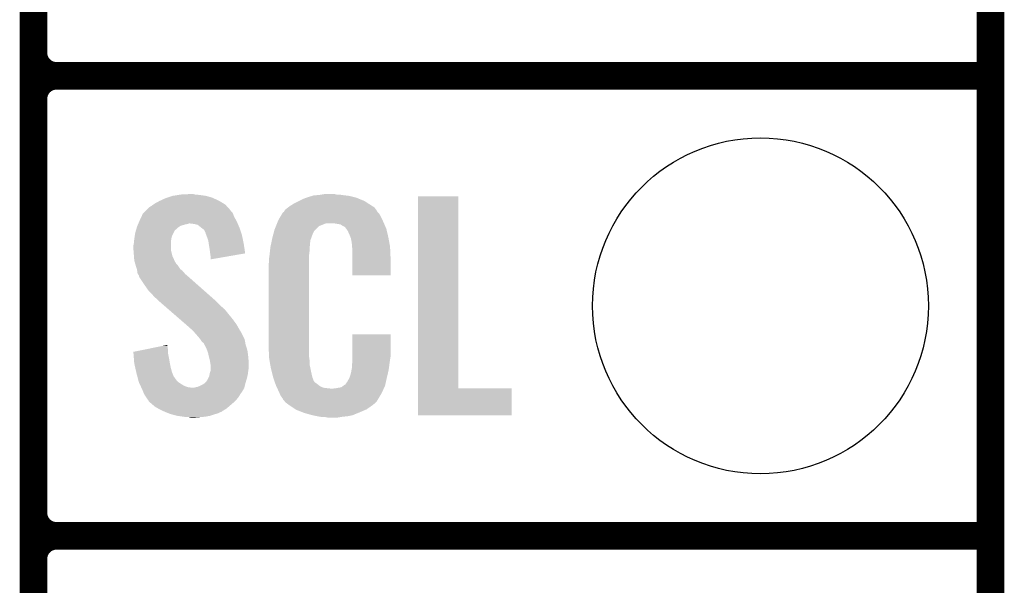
# Model space of a CAD drawing. Extents: x -0.05 to 0.95, y -0.15 to 1.54.
# Tile 10 of 33: x 0.74 to 0.95, y 0.24 to 0.36. Entities that reach past the tile are written whole.
import ezdxf

# ---------------------------------------------------------------- set-up
doc = ezdxf.new("R2010")
doc.units = 0
doc.layers.get('0').update_dxf_attribs({"linetype": 'CONTINUOUS'})
for name, color, linetype in [('PRESSURE_25_CLICK_V100A_GKO', 5, 'CONTINUOUS'), ('PRESSURE_25_CLICK_V100A_GTO', 14, 'CONTINUOUS'), ('PRESSURE_25_CLICK_V100A_GTS', 12, 'CONTINUOUS')]:
    doc.layers.add(name, color=color, linetype=linetype)

# ---------------------------------------------------------------- blocks, each defined once
blk = doc.blocks.new('ROUND_37')
blk.add_circle((0, 0), 0.0365)

msp = doc.modelspace()

# ---------------------------------------------------------------- linework, layer by layer
at = {"layer": 'PRESSURE_25_CLICK_V100A_GKO', "const_width": 0.006}
msp.add_lwpolyline([(0.95, -0.05), (0.95, 1.45)], dxfattribs=at)
at = {"layer": 'PRESSURE_25_CLICK_V100A_GTO', "const_width": 0.006}
for points in [[(0.742, -0.022), (0.742, 0.722)], [(0.742, 0.355), (0.742, 0.445)], [(0.747, 0.35), (0.95, 0.35)], [(0.747, 0.35), (0.95, 0.35)], [(0.742, 0.255), (0.742, 0.345)], [(0.747, 0.25), (0.95, 0.25)], [(0.747, 0.25), (0.95, 0.25)], [(0.742, 0.155), (0.742, 0.245)]]:
    msp.add_lwpolyline(points, dxfattribs=at)
for points in [[(0.742, 0.355, 0.414214), (0.747, 0.35)], [(0.747, 0.35, 0.414214), (0.742, 0.345)], [(0.747, 0.35, 0.414214), (0.742, 0.345)], [(0.742, 0.255, 0.414214), (0.747, 0.25)], [(0.747, 0.25, 0.414214), (0.742, 0.245)], [(0.747, 0.25, 0.414214), (0.742, 0.245)]]:
    msp.add_lwpolyline(points, format="xyb", dxfattribs=at)
at = {"layer": 'PRESSURE_25_CLICK_V100A_GTO'}
for points in [[(0.7694, 0.3228), (0.7707, 0.3234), (0.7824, 0.3228), (0.78111, 0.3234)], [(0.7707, 0.3234), (0.771, 0.3235), (0.78111, 0.3234), (0.7809, 0.3235)], [(0.771, 0.3235), (0.7722, 0.3239), (0.7809, 0.3235), (0.7795, 0.3239)], [(0.7722, 0.3239), (0.77347, 0.3241), (0.7795, 0.3239), (0.7781, 0.3241)], [(0.77347, 0.3241), (0.7741, 0.3242), (0.7781, 0.3241), (0.7771, 0.3242)], [(0.7741, 0.3242), (0.7761, 0.3243), (0.7771, 0.3242), (0.7767, 0.3243)], [(0.8001, 0.323), (0.801, 0.3234), (0.81341, 0.323), (0.81244, 0.3234)], [(0.801, 0.3234), (0.8013, 0.3235), (0.81244, 0.3234), (0.8122, 0.3235)], [(0.8013, 0.3235), (0.8019, 0.3237), (0.8122, 0.3235), (0.8114, 0.3237)], [(0.8019, 0.3237), (0.80257, 0.3239), (0.8114, 0.3237), (0.8106, 0.3239)], [(0.80257, 0.3239), (0.8029, 0.324), (0.8106, 0.3239), (0.8098, 0.324)], [(0.8029, 0.324), (0.8041, 0.3241), (0.8098, 0.324), (0.809, 0.3241)], [(0.8041, 0.3241), (0.8047, 0.3242), (0.809, 0.3241), (0.8084, 0.3242)], [(0.8047, 0.3242), (0.8053, 0.3243), (0.8078, 0.3242), (0.8074, 0.3243)], [(0.8256, 0.2821), (0.8256, 0.3238), (0.8343, 0.2821), (0.8343, 0.3238)], [(0.8256, 0.3238), (0.8256, 0.3238), (0.8343, 0.3238), (0.8256, 0.3238)], [(0.7665, 0.3208), (0.7671, 0.3214), (0.7848, 0.3208), (0.78425, 0.3214)], [(0.7671, 0.3214), (0.7676, 0.3217), (0.78425, 0.3214), (0.78398, 0.3217)], [(0.7676, 0.3217), (0.76802, 0.322), (0.78398, 0.3217), (0.7837, 0.322)], [(0.76802, 0.322), (0.7683, 0.3222), (0.7837, 0.322), (0.78337, 0.3222)], [(0.7683, 0.3222), (0.7694, 0.3228), (0.78337, 0.3222), (0.7824, 0.3228)], [(0.7967, 0.3209), (0.79734, 0.3214), (0.81646, 0.3209), (0.8161, 0.3214)], [(0.79734, 0.3214), (0.7976, 0.3216), (0.8161, 0.3214), (0.81578, 0.3216)], [(0.7976, 0.3216), (0.79807, 0.3219), (0.81578, 0.3216), (0.8153, 0.3219)], [(0.79807, 0.3219), (0.7987, 0.3223), (0.8153, 0.3219), (0.81468, 0.3223)], [(0.7987, 0.3223), (0.7997, 0.3228), (0.81468, 0.3223), (0.8139, 0.3228)], [(0.7997, 0.3228), (0.8001, 0.323), (0.8139, 0.3228), (0.81341, 0.323)], [(0.7651, 0.3186), (0.76547, 0.3194), (0.78604, 0.3186), (0.7856, 0.3194)], [(0.76547, 0.3194), (0.7658, 0.3201), (0.7856, 0.3194), (0.78534, 0.3201)], [(0.7658, 0.3201), (0.7659, 0.3202), (0.78534, 0.3201), (0.7853, 0.3202)], [(0.7659, 0.3202), (0.7663, 0.3206), (0.7853, 0.3202), (0.7849, 0.3206)], [(0.7663, 0.3206), (0.7665, 0.3208), (0.7849, 0.3206), (0.7848, 0.3208)], [(0.7952, 0.3186), (0.79555, 0.3192), (0.81787, 0.3186), (0.8176, 0.3192)], [(0.79555, 0.3192), (0.79608, 0.3201), (0.8176, 0.3192), (0.8171, 0.3201)], [(0.79608, 0.3201), (0.7962, 0.3203), (0.8171, 0.3201), (0.8169, 0.3203)], [(0.7962, 0.3203), (0.7964, 0.3204), (0.8169, 0.3203), (0.8168, 0.3204)], [(0.7964, 0.3204), (0.79646, 0.3205), (0.8168, 0.3204), (0.8167, 0.3205)], [(0.79646, 0.3205), (0.79658, 0.3207), (0.8167, 0.3205), (0.8166, 0.3207)], [(0.79658, 0.3207), (0.7967, 0.3209), (0.8166, 0.3207), (0.81646, 0.3209)], [(0.76433, 0.3166), (0.76444, 0.317), (0.773, 0.3166), (0.7734, 0.317)], [(0.76444, 0.317), (0.7645, 0.3172), (0.7734, 0.317), (0.7737, 0.3172)], [(0.7645, 0.3172), (0.76459, 0.3174), (0.7737, 0.3172), (0.774, 0.3174)], [(0.76459, 0.3174), (0.76471, 0.3177), (0.774, 0.3174), (0.775, 0.3177)], [(0.76471, 0.3177), (0.76476, 0.3178), (0.775, 0.3177), (0.7755, 0.3178)], [(0.76476, 0.3178), (0.7648, 0.3179), (0.7755, 0.3178), (0.7758, 0.3179)], [(0.7648, 0.3179), (0.76497, 0.3183), (0.78637, 0.3179), (0.7862, 0.3183)], [(0.7648, 0.3179), (0.7648, 0.3179), (0.7758, 0.3179), (0.7761, 0.3179)], [(0.76497, 0.3183), (0.7651, 0.3186), (0.7862, 0.3183), (0.78604, 0.3186)], [(0.7769, 0.3178), (0.7761, 0.3179), (0.78641, 0.3178), (0.78637, 0.3179)], [(0.7777, 0.3176), (0.7769, 0.3178), (0.7865, 0.3176), (0.78641, 0.3178)], [(0.77858, 0.3169), (0.7777, 0.3176), (0.7868, 0.3169), (0.7865, 0.3176)], [(0.7787, 0.3168), (0.77858, 0.3169), (0.78683, 0.3168), (0.7868, 0.3169)], [(0.7791, 0.3165), (0.7787, 0.3168), (0.78693, 0.3165), (0.78683, 0.3168)], [(0.7944, 0.3166), (0.79468, 0.3173), (0.8033, 0.3166), (0.804, 0.3173)], [(0.79468, 0.3173), (0.79492, 0.3179), (0.804, 0.3173), (0.8055, 0.3179)], [(0.79492, 0.3179), (0.795, 0.3181), (0.81819, 0.3179), (0.8181, 0.3181)], [(0.79492, 0.3179), (0.79492, 0.3179), (0.8055, 0.3179), (0.8075, 0.3179)], [(0.795, 0.3181), (0.7952, 0.3186), (0.8181, 0.3181), (0.81787, 0.3186)], [(0.8087, 0.3177), (0.8075, 0.3179), (0.81827, 0.3177), (0.81819, 0.3179)], [(0.809, 0.3175), (0.8087, 0.3177), (0.81836, 0.3175), (0.81827, 0.3177)], [(0.8096, 0.3172), (0.809, 0.3175), (0.81849, 0.3172), (0.81836, 0.3175)], [(0.8098, 0.317), (0.8096, 0.3172), (0.81857, 0.317), (0.81849, 0.3172)], [(0.81001, 0.3167), (0.8098, 0.317), (0.8187, 0.3167), (0.81857, 0.317)], [(0.7639, 0.3145), (0.76395, 0.3148), (0.77195, 0.3145), (0.772, 0.3148)], [(0.76395, 0.3148), (0.76404, 0.3154), (0.772, 0.3148), (0.7722, 0.3154)], [(0.76404, 0.3154), (0.7641, 0.3158), (0.7722, 0.3154), (0.7724, 0.3158)], [(0.7641, 0.3158), (0.76421, 0.3162), (0.7724, 0.3158), (0.7726, 0.3162)], [(0.76421, 0.3162), (0.7643, 0.3165), (0.7726, 0.3162), (0.7728, 0.3165)], [(0.7643, 0.3165), (0.76433, 0.3166), (0.7728, 0.3165), (0.773, 0.3166)], [(0.7794, 0.3159), (0.7791, 0.3165), (0.78713, 0.3159), (0.78693, 0.3165)], [(0.7794, 0.3158), (0.7794, 0.3159), (0.78717, 0.3158), (0.78713, 0.3159)], [(0.77955, 0.3154), (0.7794, 0.3158), (0.7873, 0.3154), (0.78717, 0.3158)], [(0.7797, 0.315), (0.77955, 0.3154), (0.78738, 0.315), (0.7873, 0.3154)], [(0.78, 0.3141), (0.7797, 0.315), (0.78757, 0.3141), (0.78738, 0.315)], [(0.79382, 0.3143), (0.7939, 0.3147), (0.8022, 0.3143), (0.80235, 0.3147)], [(0.7939, 0.3147), (0.79408, 0.3154), (0.80235, 0.3147), (0.8026, 0.3154)], [(0.79408, 0.3154), (0.79432, 0.3163), (0.8026, 0.3154), (0.803, 0.3163)], [(0.79432, 0.3163), (0.7944, 0.3166), (0.803, 0.3163), (0.8033, 0.3166)], [(0.8103, 0.3163), (0.81001, 0.3167), (0.81879, 0.3163), (0.8187, 0.3167)], [(0.8107, 0.3154), (0.8103, 0.3163), (0.81901, 0.3154), (0.81879, 0.3163)], [(0.81086, 0.315), (0.8107, 0.3154), (0.8191, 0.315), (0.81901, 0.3154)], [(0.8109, 0.3149), (0.81086, 0.315), (0.81912, 0.3149), (0.8191, 0.315)], [(0.811, 0.3147), (0.8109, 0.3149), (0.81916, 0.3147), (0.81912, 0.3149)], [(0.811, 0.3146), (0.811, 0.3147), (0.81918, 0.3146), (0.81916, 0.3147)], [(0.8111, 0.3141), (0.811, 0.3146), (0.81927, 0.3141), (0.81918, 0.3146)], [(0.7637, 0.3131), (0.7638, 0.3135), (0.7719, 0.3131), (0.7719, 0.3135)], [(0.7637, 0.3126), (0.7637, 0.3131), (0.7719, 0.3126), (0.7719, 0.3131)], [(0.76374, 0.312), (0.7637, 0.3126), (0.7719, 0.312), (0.7719, 0.3126)], [(0.7638, 0.3135), (0.76387, 0.3142), (0.7719, 0.3135), (0.7719, 0.3142)], [(0.76387, 0.3142), (0.7639, 0.3145), (0.7719, 0.3142), (0.77195, 0.3145)], [(0.78009, 0.3135), (0.78, 0.3141), (0.7877, 0.3135), (0.78757, 0.3141)], [(0.7803, 0.3122), (0.78009, 0.3135), (0.78789, 0.3122), (0.7877, 0.3135)], [(0.7934, 0.3119), (0.79349, 0.3127), (0.802, 0.3119), (0.802, 0.3127)], [(0.79349, 0.3127), (0.7935, 0.3128), (0.802, 0.3127), (0.80202, 0.3128)], [(0.7935, 0.3128), (0.79358, 0.3132), (0.80202, 0.3128), (0.8021, 0.3132)], [(0.79358, 0.3132), (0.79369, 0.3137), (0.8021, 0.3132), (0.8021, 0.3137)], [(0.79369, 0.3137), (0.79377, 0.3141), (0.8021, 0.3137), (0.8022, 0.3141)], [(0.79377, 0.3141), (0.79382, 0.3143), (0.8022, 0.3141), (0.8022, 0.3143)], [(0.8112, 0.3134), (0.8111, 0.3141), (0.8194, 0.3134), (0.81927, 0.3141)], [(0.81124, 0.3129), (0.8112, 0.3134), (0.8195, 0.3129), (0.8194, 0.3134)], [(0.8113, 0.3121), (0.81124, 0.3129), (0.81953, 0.3121), (0.8195, 0.3129)], [(0.7638, 0.3112), (0.76374, 0.312), (0.7721, 0.3112), (0.7719, 0.312)], [(0.76383, 0.3108), (0.7638, 0.3112), (0.7722, 0.3108), (0.7721, 0.3112)], [(0.7639, 0.3099), (0.76383, 0.3108), (0.77262, 0.3099), (0.7722, 0.3108)], [(0.7804, 0.3114), (0.7803, 0.3122), (0.788, 0.3114), (0.78789, 0.3122)], [(0.7805, 0.3107), (0.7804, 0.3114), (0.78396, 0.3107), (0.788, 0.3114)], [(0.7805, 0.3101), (0.7805, 0.3107), (0.7805, 0.3101), (0.78396, 0.3107)], [(0.7932, 0.3103), (0.7933, 0.311), (0.8019, 0.3103), (0.8019, 0.311)], [(0.7933, 0.311), (0.79331, 0.3111), (0.8019, 0.311), (0.8019, 0.3111)], [(0.79331, 0.3111), (0.7934, 0.3119), (0.8019, 0.3111), (0.802, 0.3119)], [(0.8113, 0.3106), (0.8113, 0.3121), (0.8196, 0.3106), (0.81953, 0.3121)], [(0.8113, 0.3066), (0.8113, 0.3106), (0.8196, 0.3066), (0.8196, 0.3106)], [(0.76401, 0.3095), (0.7639, 0.3099), (0.7728, 0.3095), (0.77262, 0.3099)], [(0.76404, 0.3094), (0.76401, 0.3095), (0.7729, 0.3094), (0.7728, 0.3095)], [(0.76409, 0.3092), (0.76404, 0.3094), (0.773, 0.3092), (0.7729, 0.3094)], [(0.76415, 0.309), (0.76409, 0.3092), (0.7732, 0.309), (0.773, 0.3092)], [(0.7642, 0.3088), (0.76415, 0.309), (0.77335, 0.3088), (0.7732, 0.309)], [(0.76427, 0.3086), (0.7642, 0.3088), (0.7735, 0.3086), (0.77335, 0.3088)], [(0.76447, 0.308), (0.76427, 0.3086), (0.7739, 0.308), (0.7735, 0.3086)], [(0.7931, 0.3091), (0.7932, 0.3096), (0.8019, 0.3091), (0.8019, 0.3096)], [(0.7931, 0.2914), (0.7931, 0.3091), (0.8019, 0.2914), (0.8019, 0.3091)], [(0.7932, 0.3096), (0.7932, 0.3103), (0.8019, 0.3096), (0.8019, 0.3103)], [(0.7645, 0.3079), (0.76447, 0.308), (0.77402, 0.3079), (0.7739, 0.308)], [(0.76454, 0.3076), (0.7645, 0.3079), (0.7744, 0.3076), (0.77402, 0.3079)], [(0.7646, 0.3071), (0.76454, 0.3076), (0.77483, 0.3071), (0.7744, 0.3076)], [(0.76472, 0.3069), (0.7646, 0.3071), (0.775, 0.3069), (0.77483, 0.3071)], [(0.7649, 0.3066), (0.76472, 0.3069), (0.77535, 0.3066), (0.775, 0.3069)], [(0.76497, 0.3063), (0.7649, 0.3066), (0.7757, 0.3063), (0.77535, 0.3066)], [(0.765, 0.3062), (0.76497, 0.3063), (0.77581, 0.3062), (0.7757, 0.3063)], [(0.7651, 0.3061), (0.765, 0.3062), (0.77593, 0.3061), (0.77581, 0.3062)], [(0.7663, 0.3043), (0.7651, 0.3061), (0.77796, 0.3043), (0.77593, 0.3061)], [(0.767, 0.3033), (0.7663, 0.3043), (0.7791, 0.3033), (0.77796, 0.3043)], [(0.7677, 0.3026), (0.767, 0.3033), (0.77989, 0.3026), (0.7791, 0.3033)], [(0.7683, 0.3019), (0.7677, 0.3026), (0.78068, 0.3019), (0.77989, 0.3026)], [(0.7688, 0.3015), (0.7683, 0.3019), (0.78113, 0.3015), (0.78068, 0.3019)], [(0.7693, 0.301), (0.7688, 0.3015), (0.7817, 0.301), (0.78113, 0.3015)], [(0.77057, 0.2999), (0.7693, 0.301), (0.7828, 0.2999), (0.7817, 0.301)], [(0.77138, 0.2992), (0.77057, 0.2999), (0.7836, 0.2992), (0.7828, 0.2999)], [(0.77253, 0.2982), (0.77138, 0.2992), (0.7844, 0.2982), (0.7836, 0.2992)], [(0.7738, 0.2971), (0.77253, 0.2982), (0.7853, 0.2971), (0.7844, 0.2982)], [(0.77507, 0.296), (0.7738, 0.2971), (0.7861, 0.296), (0.7853, 0.2971)], [(0.7753, 0.2958), (0.77507, 0.296), (0.78622, 0.2958), (0.7861, 0.296)], [(0.7762, 0.295), (0.7753, 0.2958), (0.78668, 0.295), (0.78622, 0.2958)], [(0.7764, 0.2948), (0.7762, 0.295), (0.7868, 0.2948), (0.78668, 0.295)], [(0.7766, 0.2946), (0.7764, 0.2948), (0.7869, 0.2946), (0.7868, 0.2948)], [(0.7769, 0.2943), (0.7766, 0.2946), (0.7871, 0.2943), (0.7869, 0.2946)], [(0.777, 0.2942), (0.7769, 0.2943), (0.78715, 0.2942), (0.7871, 0.2943)], [(0.7777, 0.2934), (0.777, 0.2942), (0.78755, 0.2934), (0.78715, 0.2942)], [(0.7782, 0.2928), (0.7777, 0.2934), (0.78785, 0.2928), (0.78755, 0.2934)], [(0.8113, 0.2889), (0.8113, 0.2938), (0.8196, 0.2889), (0.8196, 0.2938)], [(0.8113, 0.2938), (0.8113, 0.2938), (0.8196, 0.2938), (0.8113, 0.2938)], [(0.76716, 0.2907), (0.77012, 0.2913), (0.7712, 0.2907), (0.7711, 0.2913)], [(0.77012, 0.2913), (0.7711, 0.2915), (0.7711, 0.2913), (0.7711, 0.2915)], [(0.77827, 0.2927), (0.7782, 0.2928), (0.7879, 0.2927), (0.78785, 0.2928)], [(0.7786, 0.2922), (0.77827, 0.2927), (0.78799, 0.2922), (0.7879, 0.2927)], [(0.779, 0.2919), (0.7786, 0.2922), (0.78805, 0.2919), (0.78799, 0.2922)], [(0.7791, 0.2916), (0.779, 0.2919), (0.7881, 0.2916), (0.78805, 0.2919)], [(0.7792, 0.2915), (0.7791, 0.2916), (0.78813, 0.2915), (0.7881, 0.2916)], [(0.7796, 0.2907), (0.7792, 0.2915), (0.78838, 0.2907), (0.78813, 0.2915)], [(0.79319, 0.2889), (0.7931, 0.2914), (0.8019, 0.2889), (0.8019, 0.2914)], [(0.7637, 0.29), (0.76716, 0.2907), (0.7712, 0.29), (0.7712, 0.2907)], [(0.76371, 0.2899), (0.7637, 0.29), (0.7712, 0.2899), (0.7712, 0.29)], [(0.76379, 0.2889), (0.76371, 0.2899), (0.7714, 0.2889), (0.7712, 0.2899)], [(0.77975, 0.2903), (0.7796, 0.2907), (0.7885, 0.2903), (0.78838, 0.2907)], [(0.7799, 0.2899), (0.77975, 0.2903), (0.78855, 0.2899), (0.7885, 0.2903)], [(0.78017, 0.2888), (0.7799, 0.2899), (0.7887, 0.2888), (0.78855, 0.2899)], [(0.7639, 0.2875), (0.76379, 0.2889), (0.77165, 0.2875), (0.7714, 0.2889)], [(0.76408, 0.2867), (0.7639, 0.2875), (0.7718, 0.2867), (0.77165, 0.2875)], [(0.7803, 0.2883), (0.78017, 0.2888), (0.78873, 0.2883), (0.7887, 0.2888)], [(0.78048, 0.2872), (0.7803, 0.2883), (0.7888, 0.2872), (0.78873, 0.2883)], [(0.7805, 0.2871), (0.78048, 0.2872), (0.7888, 0.2871), (0.7888, 0.2872)], [(0.7805, 0.2867), (0.7805, 0.2871), (0.7888, 0.2867), (0.7888, 0.2871)], [(0.7932, 0.2887), (0.79319, 0.2889), (0.80193, 0.2887), (0.8019, 0.2889)], [(0.79329, 0.2882), (0.7932, 0.2887), (0.802, 0.2882), (0.80193, 0.2887)], [(0.79344, 0.2873), (0.79329, 0.2882), (0.802, 0.2873), (0.802, 0.2882)], [(0.7936, 0.2864), (0.79344, 0.2873), (0.80219, 0.2864), (0.802, 0.2873)], [(0.8112, 0.287), (0.81127, 0.2876), (0.81932, 0.287), (0.8194, 0.2876)], [(0.8112, 0.2865), (0.8112, 0.287), (0.81925, 0.2865), (0.81932, 0.287)], [(0.81127, 0.2876), (0.8113, 0.2878), (0.8194, 0.2876), (0.81943, 0.2878)], [(0.8113, 0.2883), (0.8113, 0.2889), (0.8195, 0.2883), (0.8196, 0.2889)], [(0.8113, 0.2878), (0.8113, 0.2883), (0.81943, 0.2878), (0.8195, 0.2883)], [(0.76433, 0.2856), (0.76408, 0.2867), (0.7721, 0.2856), (0.7718, 0.2867)], [(0.7644, 0.2853), (0.76433, 0.2856), (0.77222, 0.2853), (0.7721, 0.2856)], [(0.76458, 0.2846), (0.7644, 0.2853), (0.7725, 0.2846), (0.77222, 0.2853)], [(0.78, 0.2843), (0.7802, 0.2847), (0.7884, 0.2843), (0.78849, 0.2847)], [(0.7802, 0.2847), (0.78028, 0.2852), (0.78849, 0.2847), (0.7886, 0.2852)], [(0.78028, 0.2852), (0.7803, 0.2853), (0.7886, 0.2852), (0.78861, 0.2853)], [(0.7803, 0.2853), (0.7805, 0.2859), (0.78861, 0.2853), (0.78869, 0.2859)], [(0.7805, 0.286), (0.7805, 0.2867), (0.7887, 0.286), (0.7888, 0.2867)], [(0.7805, 0.2859), (0.7805, 0.286), (0.78869, 0.2859), (0.7887, 0.286)], [(0.79385, 0.2854), (0.7936, 0.2864), (0.8024, 0.2854), (0.80219, 0.2864)], [(0.79408, 0.2845), (0.79385, 0.2854), (0.8026, 0.2845), (0.8024, 0.2854)], [(0.8107, 0.2844), (0.811, 0.2854), (0.8188, 0.2844), (0.81904, 0.2854)], [(0.811, 0.2855), (0.8111, 0.2857), (0.81906, 0.2855), (0.81911, 0.2857)], [(0.811, 0.2854), (0.811, 0.2855), (0.81904, 0.2854), (0.81906, 0.2855)], [(0.8111, 0.286), (0.81112, 0.2861), (0.81918, 0.286), (0.8192, 0.2861)], [(0.8111, 0.2857), (0.8111, 0.286), (0.81911, 0.2857), (0.81918, 0.286)], [(0.81112, 0.2861), (0.8112, 0.2865), (0.8192, 0.2861), (0.81925, 0.2865)], [(0.76461, 0.2845), (0.76458, 0.2846), (0.7726, 0.2845), (0.7725, 0.2846)], [(0.76469, 0.2842), (0.76461, 0.2845), (0.7728, 0.2842), (0.7726, 0.2845)], [(0.76479, 0.2838), (0.76469, 0.2842), (0.7731, 0.2838), (0.7728, 0.2842)], [(0.7649, 0.2834), (0.76479, 0.2838), (0.7735, 0.2834), (0.7731, 0.2838)], [(0.76509, 0.283), (0.7649, 0.2834), (0.7741, 0.283), (0.7735, 0.2834)], [(0.76527, 0.2826), (0.76509, 0.283), (0.7748, 0.2826), (0.7741, 0.283)], [(0.76541, 0.2823), (0.76527, 0.2826), (0.7756, 0.2823), (0.7748, 0.2826)], [(0.7777, 0.2824), (0.7786, 0.2828), (0.78787, 0.2824), (0.78797, 0.2828)], [(0.7786, 0.2828), (0.7791, 0.2831), (0.78797, 0.2828), (0.78805, 0.2831)], [(0.7791, 0.2831), (0.7793, 0.2833), (0.78805, 0.2831), (0.7881, 0.2833)], [(0.7793, 0.2833), (0.7796, 0.2836), (0.7881, 0.2833), (0.78819, 0.2836)], [(0.7796, 0.2836), (0.7798, 0.2839), (0.78819, 0.2836), (0.78828, 0.2839)], [(0.7798, 0.2839), (0.78, 0.2843), (0.78828, 0.2839), (0.7884, 0.2843)], [(0.7941, 0.2844), (0.79408, 0.2845), (0.80264, 0.2844), (0.8026, 0.2845)], [(0.79435, 0.2837), (0.7941, 0.2844), (0.8029, 0.2837), (0.80264, 0.2844)], [(0.79438, 0.2836), (0.79435, 0.2837), (0.803, 0.2836), (0.8029, 0.2837)], [(0.79445, 0.2834), (0.79438, 0.2836), (0.8031, 0.2834), (0.803, 0.2836)], [(0.79452, 0.2832), (0.79445, 0.2834), (0.8034, 0.2832), (0.8031, 0.2834)], [(0.79463, 0.2829), (0.79452, 0.2832), (0.8038, 0.2829), (0.8034, 0.2832)], [(0.7947, 0.2827), (0.79463, 0.2829), (0.80405, 0.2827), (0.8038, 0.2829)], [(0.79479, 0.2825), (0.7947, 0.2827), (0.8043, 0.2825), (0.80405, 0.2827)], [(0.79493, 0.2822), (0.79479, 0.2825), (0.805, 0.2822), (0.8043, 0.2825)], [(0.8089, 0.2823), (0.8093, 0.2826), (0.81826, 0.2823), (0.8184, 0.2826)], [(0.8093, 0.2826), (0.8097, 0.2829), (0.8184, 0.2826), (0.81847, 0.2829)], [(0.8098, 0.2829), (0.8099, 0.2831), (0.81847, 0.2829), (0.81851, 0.2831)], [(0.8099, 0.2831), (0.8102, 0.2835), (0.81851, 0.2831), (0.8186, 0.2835)], [(0.8102, 0.2835), (0.8107, 0.2844), (0.8186, 0.2835), (0.8188, 0.2844)], [(0.76546, 0.2822), (0.76541, 0.2823), (0.7766, 0.2822), (0.7756, 0.2823)], [(0.76551, 0.2821), (0.76546, 0.2822), (0.7878, 0.2821), (0.78782, 0.2822)], [(0.7656, 0.2819), (0.76551, 0.2821), (0.78768, 0.2819), (0.7878, 0.2821)], [(0.76593, 0.2811), (0.7656, 0.2819), (0.7872, 0.2811), (0.78768, 0.2819)], [(0.76597, 0.281), (0.76593, 0.2811), (0.7871, 0.281), (0.7872, 0.2811)], [(0.7661, 0.2807), (0.76597, 0.281), (0.7869, 0.2807), (0.7871, 0.281)], [(0.76643, 0.2802), (0.7661, 0.2807), (0.7866, 0.2802), (0.7869, 0.2807)], [(0.7769, 0.2822), (0.7772, 0.2823), (0.78782, 0.2822), (0.78785, 0.2823)], [(0.7772, 0.2823), (0.7777, 0.2824), (0.78785, 0.2823), (0.78787, 0.2824)], [(0.79498, 0.2821), (0.79493, 0.2822), (0.8058, 0.2821), (0.805, 0.2822)], [(0.79502, 0.282), (0.79498, 0.2821), (0.8067, 0.282), (0.8058, 0.2821)], [(0.7953, 0.2814), (0.79502, 0.282), (0.81784, 0.2814), (0.81812, 0.282)], [(0.79552, 0.2809), (0.7953, 0.2814), (0.8176, 0.2809), (0.81784, 0.2814)], [(0.7957, 0.2805), (0.79552, 0.2809), (0.81736, 0.2805), (0.8176, 0.2809)], [(0.7961, 0.2799), (0.7957, 0.2805), (0.817, 0.2799), (0.81736, 0.2805)], [(0.8071, 0.282), (0.8075, 0.2821), (0.81812, 0.282), (0.81816, 0.2821)], [(0.8078, 0.2821), (0.8089, 0.2823), (0.81816, 0.2821), (0.81826, 0.2823)], [(0.8256, 0.2762), (0.8256, 0.2821), (0.8459, 0.2762), (0.8459, 0.2821)], [(0.8256, 0.2821), (0.8256, 0.2821), (0.8459, 0.2821), (0.8343, 0.2821)], [(0.7667, 0.2798), (0.76643, 0.2802), (0.78627, 0.2798), (0.7866, 0.2802)], [(0.76685, 0.2796), (0.7667, 0.2798), (0.7861, 0.2796), (0.78627, 0.2798)], [(0.767, 0.2794), (0.76685, 0.2796), (0.7859, 0.2794), (0.7861, 0.2796)], [(0.7671, 0.2792), (0.767, 0.2794), (0.7857, 0.2792), (0.7859, 0.2794)], [(0.76733, 0.279), (0.7671, 0.2792), (0.7855, 0.279), (0.7857, 0.2792)], [(0.76803, 0.2784), (0.76733, 0.279), (0.7848, 0.2784), (0.7855, 0.279)], [(0.7685, 0.278), (0.76803, 0.2784), (0.78434, 0.278), (0.7848, 0.2784)], [(0.7962, 0.2798), (0.7961, 0.2799), (0.81694, 0.2798), (0.817, 0.2799)], [(0.7962, 0.2797), (0.7962, 0.2798), (0.81688, 0.2797), (0.81694, 0.2798)], [(0.79646, 0.2794), (0.7962, 0.2797), (0.8167, 0.2794), (0.81688, 0.2797)], [(0.79663, 0.2792), (0.79646, 0.2794), (0.8166, 0.2792), (0.8167, 0.2794)], [(0.7968, 0.279), (0.79663, 0.2792), (0.8164, 0.279), (0.8166, 0.2792)], [(0.79707, 0.2788), (0.7968, 0.279), (0.8162, 0.2788), (0.8164, 0.279)], [(0.7976, 0.2784), (0.79707, 0.2788), (0.81567, 0.2784), (0.8162, 0.2788)], [(0.7979, 0.2782), (0.7976, 0.2784), (0.8154, 0.2782), (0.81567, 0.2784)], [(0.76906, 0.2777), (0.7685, 0.278), (0.784, 0.2777), (0.78434, 0.278)], [(0.77, 0.2772), (0.76906, 0.2777), (0.78317, 0.2772), (0.784, 0.2777)], [(0.77024, 0.2771), (0.77, 0.2772), (0.783, 0.2771), (0.78317, 0.2772)], [(0.77049, 0.277), (0.77024, 0.2771), (0.783, 0.277), (0.783, 0.2771)], [(0.77073, 0.2769), (0.77049, 0.277), (0.7826, 0.2769), (0.783, 0.277)], [(0.77146, 0.2766), (0.77073, 0.2769), (0.782, 0.2766), (0.7826, 0.2769)], [(0.7717, 0.2765), (0.77146, 0.2766), (0.78165, 0.2765), (0.782, 0.2766)], [(0.77207, 0.2764), (0.7717, 0.2765), (0.7813, 0.2764), (0.78165, 0.2765)], [(0.7732, 0.2761), (0.77207, 0.2764), (0.7804, 0.2761), (0.7813, 0.2764)], [(0.7746, 0.2759), (0.7732, 0.2761), (0.7793, 0.2759), (0.7804, 0.2761)], [(0.79895, 0.2775), (0.7979, 0.2782), (0.8144, 0.2775), (0.8154, 0.2782)], [(0.7991, 0.2774), (0.79895, 0.2775), (0.81417, 0.2774), (0.8144, 0.2775)], [(0.80039, 0.2769), (0.7991, 0.2774), (0.813, 0.2769), (0.81417, 0.2774)], [(0.8009, 0.2767), (0.80039, 0.2769), (0.81251, 0.2767), (0.813, 0.2769)], [(0.8027, 0.2762), (0.8009, 0.2767), (0.8113, 0.2762), (0.81251, 0.2767)], [(0.8037, 0.276), (0.8027, 0.2762), (0.8103, 0.276), (0.8113, 0.2762)], [(0.7753, 0.2758), (0.7746, 0.2759), (0.7781, 0.2758), (0.7793, 0.2759)], [(0.7762, 0.2757), (0.7758, 0.2758), (0.7769, 0.2757), (0.7781, 0.2758)], [(0.8042, 0.2759), (0.8037, 0.276), (0.8092, 0.2759), (0.8103, 0.276)], [(0.8049, 0.2758), (0.8042, 0.2759), (0.8086, 0.2758), (0.8092, 0.2759)], [(0.806, 0.2757), (0.8055, 0.2758), (0.808, 0.2757), (0.8086, 0.2758)]]:
    msp.add_solid(points, dxfattribs=at)

# ---------------------------------------------------------------- block references
at = {"layer": 'PRESSURE_25_CLICK_V100A_GTS'}
msp.add_blockref('ROUND_37', (0.9, 0.3), dxfattribs=at)

doc.saveas('drawing.dxf')
